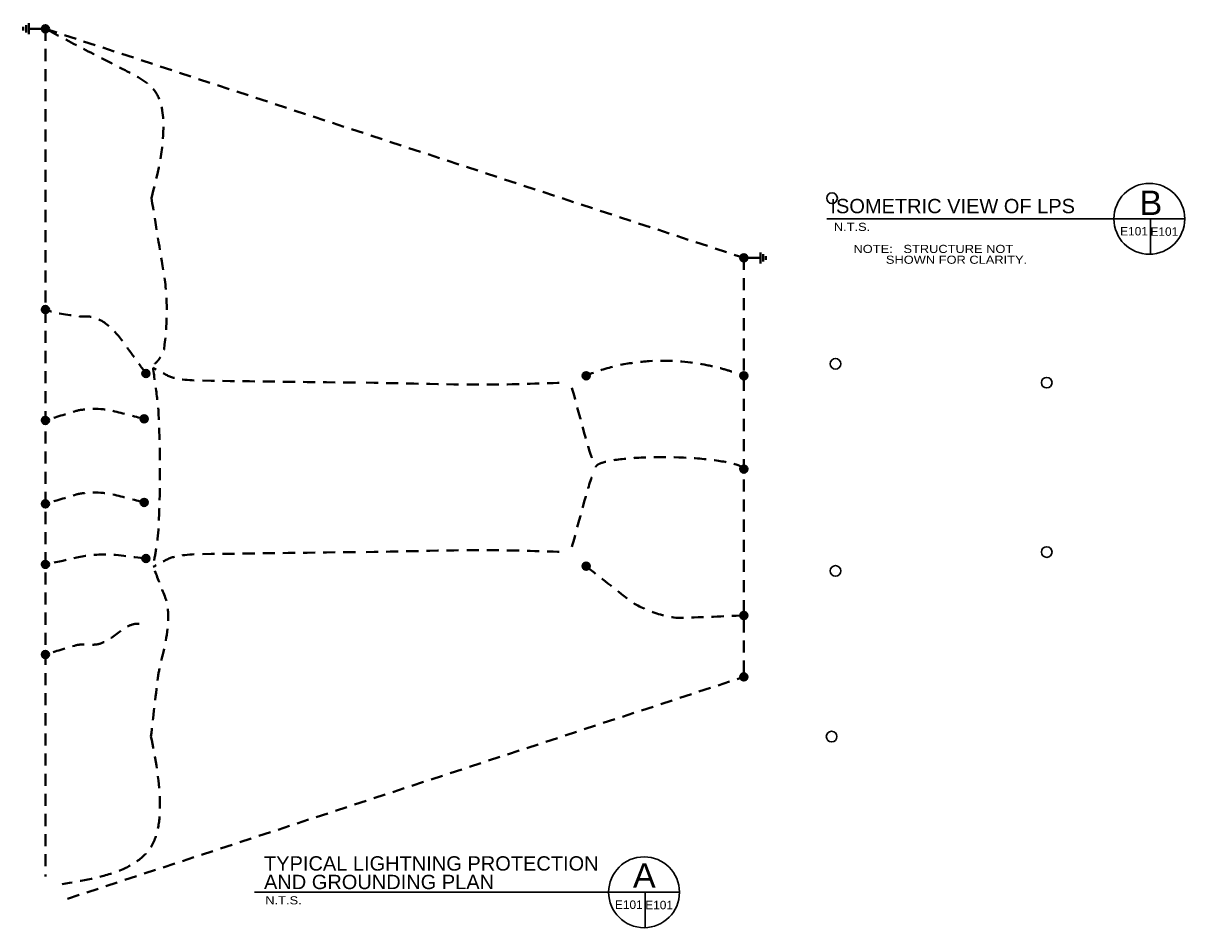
# Model space of a CAD drawing. Header units: inches. Extents: x -8534 to 5423, y -4988 to 1814.
# Tile 17 of 33: x -4259 to -2948, y -1510 to -489. Entities that reach past the tile are written whole.
import ezdxf
from ezdxf.enums import TextEntityAlignment as Align

# ---------------------------------------------------------------- set-up
doc = ezdxf.new("R2010")
doc.units = ezdxf.units.IN
doc.header["$LTSCALE"] = 200
doc.header["$MEASUREMENT"] = 0
doc.linetypes.add('DGN Style 2', pattern=[0.113678, 0.068207, -0.045471])
for name, color, linetype, lineweight in [('E-ANNO-TEXT', 7, 'Continuous', 0), ('E-GRND-CIRC', 4, 'Continuous', 40), ('Object', 7, 'Continuous', 30)]:
    doc.layers.add(name, color=color, linetype=linetype, lineweight=lineweight)
doc.styles.add("_1 4 1'-0", font='arial.ttf', dxfattribs={"height": 6})
doc.styles.add('Title Block - General', font='arial.ttf', dxfattribs={"height": 0.12})

# ---------------------------------------------------------------- blocks, each defined once
blk = doc.blocks.new('GROUND_16')
at = {"layer": 'E-GRND-CIRC', "linetype": 'Continuous'}
for p, q in [((0, 0), (0, -0.37525)), ((0.124875, -0.37525), (-0.125125, -0.37525)), ((0.083375, -0.437625), (-0.0835, -0.437625)), ((0.041625, -0.500125), (-0.04175, -0.500125))]:
    blk.add_line(p, q, dxfattribs=at)
blk = doc.blocks.new('E-101 LPS')
at = {"layer": 'E-ANNO-TEXT', "color": 2, "lineweight": 30}
for p, q in [((-3351.6, -709.4, 661.7), (-2947.6, -709.4, 661.7)), ((-2986.3, -709.4, 661.7), (-2986.3, -749.5, 661.7)), ((-3997.8, -1469.9, 100.6), (-3517.9, -1469.9, 100.6)), ((-3556.7, -1469.9, 100.6), (-3556.7, -1510, 100.6))]:
    blk.add_line(p, q, dxfattribs=at)
for centre in [(-2987.6, -709.4, 661.7), (-3558, -1469.9, 100.6)]:
    blk.add_circle(centre, 40, dxfattribs=at)
at = {"layer": 'E-ANNO-TEXT', "color": 7, "lineweight": 30, "style": 'Title Block - General'}
for s, p in [('B', (-2998.7, -677.5, 1351.7)), ('A', (-3570.6, -1437.1, 100.6))]:
    blk.add_text(s, height=27.6, dxfattribs=at).set_placement(p, align=Align.TOP_LEFT)
at = {"layer": 'E-ANNO-TEXT', "color": 7, "lineweight": 30, "char_height": 16.169, "attachment_point": 1, "style": 'Title Block - General'}
for s, insert, width, line_spacing_factor in [('ISOMETRIC VIEW OF LPS\\P', (-3347.6, -686.9, 661.7), 308.377, 0.6), ('\\PTYPICAL LIGHTNING PROTECTION AND GROUNDING PLAN', (-3987.1, -1408.3, 100.6), 405.473, 0.776524)]:
    blk.add_mtext(s, dxfattribs=dict(at, insert=insert, width=width, line_spacing_factor=line_spacing_factor))
at = {"layer": 'E-ANNO-TEXT', "color": 7, "linetype": 'Continuous', "char_height": 9.154, "attachment_point": 1, "line_spacing_factor": 0.8, "style": "_1 4 1'-0"}
for insert in [(-3343.8, -713.9, -766.3), (-3985.6, -1474.4, -1327.4)]:
    blk.add_mtext('\\H1x;\\W1.13383;N.T.S.', dxfattribs=dict(at, insert=insert))
at = {"layer": 'E-ANNO-TEXT', "color": 7, "lineweight": 30, "char_height": 9.6, "attachment_point": 1, "line_spacing_factor": 0.6, "style": 'Title Block - General'}
for insert in [(-3020.5, -718.6, 661.7), (-2986.3, -719, 661.7), (-3590.9, -1479.1, 100.6), (-3556.7, -1479.5, 100.6)]:
    blk.add_mtext('E101\\P', dxfattribs=dict(at, insert=insert))
at = {"layer": 'E-ANNO-TEXT', "color": 7, "linetype": 'Continuous', "insert": (-3321.6, -738.8, -766.3), "char_height": 9.154, "width": 257.091, "attachment_point": 1, "line_spacing_factor": 0.8, "style": "_1 4 1'-0"}
blk.add_mtext('\\pi-54.9245,l54.9245,tz;\\H1x;\\W1.13383;NOTE:   STRUCTURE NOT\\P^ISHOWN FOR CLARITY.', dxfattribs=at)

msp = doc.modelspace()

# ---------------------------------------------------------------- linework, layer by layer
at = {"layer": 'E-GRND-CIRC', "linetype": 'Continuous'}
for p, q in [((-4238, -495.2, 109.4), (-4233.5, -490.7, 109.4)), ((-4238, -494.8, 109.4), (-4233.8, -490.7, 109.4)), ((-4238, -494.5, 109.4), (-4234.2, -490.7, 109.4)), ((-4238, -494.1, 109.4), (-4234.6, -490.7, 109.4)), ((-4237.9, -495.5, 109.4), (-4233.2, -490.7, 109.4)), ((-4237.9, -495.8, 109.4), (-4232.9, -490.8, 109.4)), ((-4237.9, -493.6, 109.4), (-4235.1, -490.8, 109.4)), ((-4237.8, -496.1, 109.4), (-4232.6, -490.9, 109.4)), ((-4237.7, -496.3, 109.4), (-4232.4, -491, 109.4)), ((-4237.6, -493.1, 109.4), (-4235.6, -491, 109.4)), ((-4237.6, -496.6, 109.4), (-4232.1, -491.1, 109.4)), ((-4237.5, -496.8, 109.4), (-4231.9, -491.2, 109.4)), ((-4237.3, -497, 109.4), (-4231.7, -491.3, 109.4)), ((-4237.2, -497.2, 109.4), (-4231.5, -491.5, 109.4)), ((-4237, -497.4, 109.4), (-4231.3, -491.6, 109.4)), ((-4237, -492, 109.4), (-4236.6, -491.7, 109.4)), ((-4236.9, -497.6, 109.4), (-4231.1, -491.8, 109.4)), ((-4236.7, -497.8, 109.4), (-4230.9, -492, 109.4)), ((-4236.5, -497.9, 109.4), (-4230.7, -492.2, 109.4)), ((-4236.3, -498.1, 109.4), (-4230.6, -492.4, 109.4)), ((-4236.1, -498.2, 109.4), (-4230.4, -492.6, 109.4)), ((-4235.9, -498.4, 109.4), (-4230.3, -492.8, 109.4)), ((-4235.6, -498.5, 109.4), (-4230.2, -493, 109.4)), ((-4235.4, -498.6, 109.4), (-4230.1, -493.3, 109.4)), ((-4235.1, -498.7, 109.4), (-4230, -493.6, 109.4)), ((-4234.9, -498.8, 109.4), (-4229.9, -493.8, 109.4)), ((-4234.6, -498.8, 109.4), (-4229.9, -494.1, 109.4)), ((-4234.2, -498.9, 109.4), (-4229.8, -494.4, 109.4)), ((-4233.9, -498.9, 109.4), (-4229.8, -494.8, 109.4)), ((-4233.5, -498.8, 109.4), (-4229.8, -495.2, 109.4)), ((-4233.1, -498.8, 109.4), (-4229.9, -495.6, 109.4)), ((-4232.6, -498.7, 109.4), (-4230, -496.1, 109.4)), ((-4232, -498.4, 109.4), (-4230.3, -496.7, 109.4)), ((-3449.5, -754.2, 109.4), (-3444.7, -749.4, 109.4)), ((-3449.5, -753.9, 109.4), (-3445, -749.4, 109.4)), ((-3449.5, -753.5, 109.4), (-3445.4, -749.4, 109.4)), ((-3449.5, -753.2, 109.4), (-3445.7, -749.4, 109.4)), ((-3449.5, -752.8, 109.4), (-3446.1, -749.4, 109.4)), ((-3449.4, -754.5, 109.4), (-3444.4, -749.5, 109.4)), ((-3449.4, -752.3, 109.4), (-3446.6, -749.5, 109.4)), ((-3449.3, -754.8, 109.4), (-3444.1, -749.6, 109.4)), ((-3449.2, -755, 109.4), (-3443.9, -749.7, 109.4)), ((-3449.2, -751.8, 109.4), (-3447.1, -749.7, 109.4)), ((-3449.1, -755.3, 109.4), (-3443.6, -749.8, 109.4)), ((-3449, -755.5, 109.4), (-3443.4, -749.9, 109.4)), ((-3448.9, -755.7, 109.4), (-3443.2, -750, 109.4)), ((-3448.7, -755.9, 109.4), (-3443, -750.2, 109.4)), ((-3448.6, -756.1, 109.4), (-3442.8, -750.3, 109.4)), ((-3448.5, -750.7, 109.4), (-3448.2, -750.4, 109.4)), ((-3448.4, -756.3, 109.4), (-3442.6, -750.5, 109.4)), ((-3448.2, -756.5, 109.4), (-3442.4, -750.7, 109.4)), ((-3448, -756.6, 109.4), (-3442.3, -750.9, 109.4)), ((-3447.8, -756.8, 109.4), (-3442.1, -751.1, 109.4)), ((-3447.6, -756.9, 109.4), (-3442, -751.3, 109.4)), ((-3447.4, -757.1, 109.4), (-3441.8, -751.5, 109.4)), ((-3447.2, -757.2, 109.4), (-3441.7, -751.7, 109.4)), ((-3446.9, -757.3, 109.4), (-3441.6, -752, 109.4)), ((-3446.6, -757.4, 109.4), (-3441.5, -752.2, 109.4)), ((-3446.4, -757.5, 109.4), (-3441.4, -752.5, 109.4)), ((-3446.1, -757.5, 109.4), (-3441.4, -752.8, 109.4)), ((-3445.8, -757.5, 109.4), (-3441.3, -753.1, 109.4)), ((-3445.4, -757.6, 109.4), (-3441.3, -753.5, 109.4)), ((-3445, -757.5, 109.4), (-3441.4, -753.9, 109.4)), ((-3444.6, -757.5, 109.4), (-3441.4, -754.3, 109.4)), ((-3444.2, -757.4, 109.4), (-3441.5, -754.7, 109.4)), ((-3443.5, -757.1, 109.4), (-3441.8, -755.4, 109.4)), ((-4238, -812.3, 110), (-4233.5, -807.8, 110)), ((-4238, -812, 110), (-4233.8, -807.8, 110)), ((-4238, -811.6, 110), (-4234.2, -807.8, 110)), ((-4238, -811.2, 110), (-4234.6, -807.9, 110)), ((-4237.9, -812.9, 110), (-4232.9, -807.9, 110)), ((-4237.9, -812.6, 110), (-4233.2, -807.9, 110)), ((-4237.9, -810.8, 110), (-4235.1, -808, 110)), ((-4237.8, -813.2, 110), (-4232.6, -808, 110)), ((-4237.7, -813.5, 110), (-4232.4, -808.1, 110)), ((-4237.6, -813.7, 110), (-4232.1, -808.2, 110)), ((-4237.6, -810.2, 110), (-4235.6, -808.2, 110)), ((-4237.5, -813.9, 110), (-4231.9, -808.3, 110)), ((-4237.3, -814.2, 110), (-4231.7, -808.5, 110)), ((-4237.2, -814.4, 110), (-4231.5, -808.6, 110)), ((-4237, -814.6, 110), (-4231.3, -808.8, 110)), ((-4237, -809.2, 110), (-4236.6, -808.9, 110)), ((-4236.9, -814.7, 110), (-4231.1, -808.9, 110)), ((-4236.7, -814.9, 110), (-4230.9, -809.1, 110)), ((-4236.5, -815.1, 110), (-4230.7, -809.3, 110)), ((-4236.3, -815.2, 110), (-4230.6, -809.5, 110)), ((-4236.1, -815.4, 110), (-4230.4, -809.7, 110)), ((-4235.9, -815.5, 110), (-4230.3, -809.9, 110)), ((-4235.6, -815.6, 110), (-4230.2, -810.2, 110)), ((-4235.4, -815.7, 110), (-4230.1, -810.4, 110)), ((-4235.1, -815.8, 110), (-4230, -810.7, 110)), ((-4234.9, -815.9, 110), (-4229.9, -811, 110)), ((-4234.6, -816, 110), (-4229.9, -811.3, 110)), ((-4234.2, -816, 110), (-4229.8, -811.6, 110)), ((-4233.9, -816, 110), (-4229.8, -811.9, 110)), ((-4233.5, -816, 110), (-4229.8, -812.3, 110)), ((-4233.1, -815.9, 110), (-4229.9, -812.7, 110)), ((-4232.6, -815.8, 110), (-4230, -813.2, 110)), ((-4232, -815.5, 110), (-4230.3, -813.8, 110)), ((-4124.5, -884.2, 156), (-4120.3, -880, 156)), ((-4124.4, -884.5, 156), (-4119.9, -880, 156)), ((-4124.4, -883.8, 156), (-4120.6, -880, 156)), ((-4124.4, -884.8, 156), (-4119.6, -880.1, 156)), ((-4124.4, -883.4, 156), (-4121, -880.1, 156)), ((-4124.3, -885.1, 156), (-4119.3, -880.1, 156)), ((-4124.3, -883, 156), (-4121.5, -880.2, 156)), ((-4124.2, -885.4, 156), (-4119.1, -880.2, 156)), ((-4124.2, -885.7, 156), (-4118.8, -880.3, 156)), ((-4124.1, -882.4, 156), (-4122.1, -880.4, 156)), ((-4124, -885.9, 156), (-4118.6, -880.4, 156)), ((-4123.9, -886.1, 156), (-4118.3, -880.5, 156)), ((-4123.8, -886.4, 156), (-4118.1, -880.7, 156)), ((-4123.6, -886.6, 156), (-4117.9, -880.8, 156)), ((-4123.5, -886.8, 156), (-4117.7, -881, 156)), ((-4123.4, -881.4, 156), (-4123.1, -881.1, 156)), ((-4123.3, -886.9, 156), (-4117.5, -881.1, 156)), ((-4123.1, -887.1, 156), (-4117.3, -881.3, 156)), ((-4123, -887.3, 156), (-4117.2, -881.5, 156)), ((-4122.8, -887.4, 156), (-4117, -881.7, 156)), ((-4122.5, -887.6, 156), (-4116.9, -881.9, 156)), ((-4122.3, -887.7, 156), (-4116.8, -882.2, 156)), ((-4122.1, -887.8, 156), (-4116.6, -882.4, 156)), ((-4121.8, -887.9, 156), (-4116.5, -882.6, 156)), ((-4121.6, -888, 156), (-4116.4, -882.9, 156)), ((-4121.3, -888.1, 156), (-4116.4, -883.2, 156)), ((-4121, -888.2, 156), (-4116.3, -883.5, 156)), ((-4120.7, -888.2, 156), (-4116.3, -883.8, 156)), ((-4120.3, -888.2, 156), (-4116.3, -884.1, 156)), ((-4120, -888.2, 156), (-4116.3, -884.5, 156)), ((-4119.6, -888.1, 156), (-4116.3, -884.9, 156)), ((-4119.1, -888, 156), (-4116.5, -885.4, 156)), ((-4118.5, -887.7, 156), (-4116.7, -886, 156)), ((-3627.5, -886.7), (-3623.3, -882.5)), ((-3627.4, -886.3), (-3623.6, -882.5)), ((-3627.4, -887.4), (-3622.6, -882.6)), ((-3627.4, -887), (-3622.9, -882.6)), ((-3627.4, -885.9), (-3624, -882.6)), ((-3627.3, -887.6), (-3622.3, -882.7)), ((-3627.3, -885.5), (-3624.5, -882.7)), ((-3627.2, -887.9), (-3622.1, -882.7)), ((-3627.2, -888.2), (-3621.8, -882.8)), ((-3627.1, -884.9), (-3625.1, -882.9)), ((-3627, -888.4), (-3621.6, -882.9)), ((-3626.9, -888.7), (-3621.3, -883.1)), ((-3626.8, -888.9), (-3621.1, -883.2)), ((-3626.6, -889.1), (-3620.9, -883.3)), ((-3626.5, -889.3), (-3620.7, -883.5)), ((-3626.4, -883.9), (-3626.1, -883.6)), ((-3626.3, -889.5), (-3620.5, -883.7)), ((-3626.1, -889.6), (-3620.3, -883.9)), ((-3626, -889.8), (-3620.2, -884)), ((-3625.8, -890), (-3620, -884.2)), ((-3625.5, -890.1), (-3619.9, -884.5)), ((-3625.3, -890.2), (-3619.8, -884.7)), ((-3625.1, -890.4), (-3619.6, -884.9)), ((-3624.8, -890.5), (-3619.5, -885.2)), ((-3624.6, -890.5), (-3619.4, -885.4)), ((-3624.3, -890.6), (-3619.4, -885.7)), ((-3624, -890.7), (-3619.3, -886)), ((-3623.7, -890.7), (-3619.3, -886.3)), ((-3623.3, -890.7), (-3619.3, -886.6)), ((-3623, -890.7), (-3619.3, -887)), ((-3622.6, -890.7), (-3619.3, -887.4)), ((-3622.1, -890.5), (-3619.5, -887.9)), ((-3621.5, -890.3), (-3619.7, -888.5)), ((-3449.5, -886.7, 110), (-3445.4, -882.5, 110)), ((-3449.5, -886.4, 110), (-3445.7, -882.5, 110)), ((-3449.5, -887.4, 110), (-3444.7, -882.6, 110)), ((-3449.5, -887.1, 110), (-3445, -882.6, 110)), ((-3449.5, -886, 110), (-3446.1, -882.6, 110)), ((-3449.4, -887.7, 110), (-3444.4, -882.7, 110)), ((-3449.4, -885.5, 110), (-3446.6, -882.7, 110)), ((-3449.3, -887.9, 110), (-3444.1, -882.7, 110)), ((-3449.2, -888.2, 110), (-3443.9, -882.8, 110)), ((-3449.2, -884.9, 110), (-3447.1, -882.9, 110)), ((-3449.1, -888.4, 110), (-3443.6, -883, 110)), ((-3449, -888.7, 110), (-3443.4, -883.1, 110)), ((-3448.9, -888.9, 110), (-3443.2, -883.2, 110)), ((-3448.7, -889.1, 110), (-3443, -883.4, 110)), ((-3448.6, -889.3, 110), (-3442.8, -883.5, 110)), ((-3448.5, -883.9, 110), (-3448.2, -883.6, 110)), ((-3448.4, -889.5, 110), (-3442.6, -883.7, 110)), ((-3448.2, -889.6, 110), (-3442.4, -883.9, 110)), ((-3448, -889.8, 110), (-3442.3, -884, 110)), ((-3447.8, -890, 110), (-3442.1, -884.2, 110)), ((-3447.6, -890.1, 110), (-3442, -884.5, 110)), ((-3447.4, -890.2, 110), (-3441.8, -884.7, 110)), ((-3447.2, -890.4, 110), (-3441.7, -884.9, 110)), ((-3446.9, -890.5, 110), (-3441.6, -885.2, 110)), ((-3446.6, -890.6, 110), (-3441.5, -885.4, 110)), ((-3446.4, -890.6, 110), (-3441.4, -885.7, 110)), ((-3446.1, -890.7, 110), (-3441.4, -886, 110)), ((-3445.8, -890.7, 110), (-3441.3, -886.3, 110)), ((-3445.4, -890.7, 110), (-3441.3, -886.7, 110)), ((-3445, -890.7, 110), (-3441.4, -887, 110)), ((-3444.6, -890.7, 110), (-3441.4, -887.4, 110)), ((-3444.2, -890.5, 110), (-3441.5, -887.9, 110)), ((-3443.5, -890.3, 110), (-3441.8, -888.5, 110)), ((-4238, -937.4, 110), (-4233.5, -932.9, 110)), ((-4238, -937, 110), (-4233.8, -932.9, 110)), ((-4238, -936.7, 110), (-4234.2, -932.9, 110)), ((-4238, -936.3, 110), (-4234.6, -932.9, 110)), ((-4237.9, -937.7, 110), (-4233.2, -932.9, 110)), ((-4237.9, -938, 110), (-4232.9, -933, 110)), ((-4237.9, -935.8, 110), (-4235.1, -933, 110)), ((-4237.8, -938.2, 110), (-4232.6, -933.1, 110)), ((-4237.7, -938.5, 110), (-4232.4, -933.2, 110)), ((-4237.6, -935.3, 110), (-4235.6, -933.2, 110)), ((-4237.6, -938.8, 110), (-4232.1, -933.3, 110)), ((-4237.5, -939, 110), (-4231.9, -933.4, 110)), ((-4237.3, -939.2, 110), (-4231.7, -933.5, 110)), ((-4237.2, -939.4, 110), (-4231.5, -933.7, 110)), ((-4237, -939.6, 110), (-4231.3, -933.8, 110)), ((-4237, -934.2, 110), (-4236.6, -933.9, 110)), ((-4236.9, -939.8, 110), (-4231.1, -934, 110)), ((-4236.7, -940, 110), (-4230.9, -934.2, 110)), ((-4236.5, -940.1, 110), (-4230.7, -934.4, 110)), ((-4236.3, -940.3, 110), (-4230.6, -934.6, 110)), ((-4236.1, -940.4, 110), (-4230.4, -934.8, 110)), ((-4235.9, -940.6, 110), (-4230.3, -935, 110)), ((-4235.6, -940.7, 110), (-4230.2, -935.2, 110)), ((-4235.4, -940.8, 110), (-4230.1, -935.5, 110)), ((-4235.1, -940.9, 110), (-4230, -935.7, 110)), ((-4234.9, -941, 110), (-4229.9, -936, 110)), ((-4234.6, -941, 110), (-4229.9, -936.3, 110)), ((-4234.2, -941, 110), (-4229.8, -936.6, 110)), ((-4233.9, -941.1, 110), (-4229.8, -937, 110)), ((-4233.5, -941, 110), (-4229.8, -937.3, 110)), ((-4233.1, -941, 110), (-4229.9, -937.8, 110)), ((-4232.6, -940.9, 110), (-4230, -938.2, 110)), ((-4232, -940.6, 110), (-4230.3, -938.9, 110)), ((-4126.5, -935.3, 156), (-4122.3, -931.2, 156)), ((-4126.4, -936, 156), (-4121.6, -931.2, 156)), ((-4126.4, -935.7, 156), (-4121.9, -931.2, 156)), ((-4126.4, -935, 156), (-4122.6, -931.2, 156)), ((-4126.4, -934.6, 156), (-4123, -931.2, 156)), ((-4126.3, -936.3, 156), (-4121.3, -931.3, 156)), ((-4126.3, -934.1, 156), (-4123.5, -931.3, 156)), ((-4126.2, -936.5, 156), (-4121.1, -931.4, 156)), ((-4126.2, -936.8, 156), (-4120.8, -931.5, 156)), ((-4126.1, -933.5, 156), (-4124.1, -931.5, 156)), ((-4126, -937, 156), (-4120.6, -931.6, 156)), ((-4125.9, -937.3, 156), (-4120.3, -931.7, 156)), ((-4125.8, -937.5, 156), (-4120.1, -931.8, 156)), ((-4125.6, -937.7, 156), (-4119.9, -932, 156)), ((-4125.5, -937.9, 156), (-4119.7, -932.1, 156)), ((-4125.4, -932.5, 156), (-4125.1, -932.2, 156)), ((-4125.3, -938.1, 156), (-4119.5, -932.3, 156)), ((-4125.1, -938.3, 156), (-4119.3, -932.5, 156)), ((-4125, -938.4, 156), (-4119.2, -932.7, 156)), ((-4124.8, -938.6, 156), (-4119, -932.9, 156)), ((-4124.5, -938.7, 156), (-4118.9, -933.1, 156)), ((-4124.3, -938.9, 156), (-4118.8, -933.3, 156)), ((-4124.1, -939, 156), (-4118.6, -933.5, 156)), ((-4123.8, -939.1, 156), (-4118.5, -933.8, 156)), ((-4123.6, -939.2, 156), (-4118.4, -934, 156)), ((-4123.3, -939.2, 156), (-4118.4, -934.3, 156)), ((-4123, -939.3, 156), (-4118.3, -934.6, 156)), ((-4122.7, -939.3, 156), (-4118.3, -934.9, 156)), ((-4122.3, -939.4, 156), (-4118.3, -935.3, 156)), ((-4122, -939.3, 156), (-4118.3, -935.6, 156)), ((-4121.6, -939.3, 156), (-4118.3, -936.1, 156)), ((-4121.1, -939.1, 156), (-4118.5, -936.5, 156)), ((-4120.5, -938.9, 156), (-4118.7, -937.1, 156)), ((-3449.5, -992.7, 109.4), (-3444.7, -987.9, 109.4)), ((-3449.5, -992.4, 109.4), (-3445, -987.9, 109.4)), ((-3449.5, -992, 109.4), (-3445.4, -987.9, 109.4)), ((-3449.5, -991.7, 109.4), (-3445.7, -987.9, 109.4)), ((-3449.5, -991.3, 109.4), (-3446.1, -987.9, 109.4)), ((-3449.4, -993, 109.4), (-3444.4, -988, 109.4)), ((-3449.4, -990.8, 109.4), (-3446.6, -988, 109.4)), ((-3449.3, -993.2, 109.4), (-3444.1, -988.1, 109.4)), ((-3449.2, -993.5, 109.4), (-3443.9, -988.2, 109.4)), ((-3449.2, -990.2, 109.4), (-3447.1, -988.2, 109.4)), ((-3449.1, -993.7, 109.4), (-3443.6, -988.3, 109.4)), ((-3449, -994, 109.4), (-3443.4, -988.4, 109.4)), ((-3448.9, -994.2, 109.4), (-3443.2, -988.5, 109.4)), ((-3448.7, -994.4, 109.4), (-3443, -988.7, 109.4)), ((-3448.6, -994.6, 109.4), (-3442.8, -988.8, 109.4)), ((-3448.5, -989.2, 109.4), (-3448.2, -988.9, 109.4)), ((-3448.4, -994.8, 109.4), (-3442.6, -989, 109.4)), ((-3448.2, -995, 109.4), (-3442.4, -989.2, 109.4)), ((-3448, -995.1, 109.4), (-3442.3, -989.4, 109.4)), ((-3447.8, -995.3, 109.4), (-3442.1, -989.6, 109.4)), ((-3447.6, -995.4, 109.4), (-3442, -989.8, 109.4)), ((-3447.4, -995.6, 109.4), (-3441.8, -990, 109.4)), ((-3447.2, -995.7, 109.4), (-3441.7, -990.2, 109.4)), ((-3446.9, -995.8, 109.4), (-3441.6, -990.5, 109.4)), ((-3446.6, -995.9, 109.4), (-3441.5, -990.7, 109.4)), ((-3446.4, -995.9, 109.4), (-3441.4, -991, 109.4)), ((-3446.1, -996, 109.4), (-3441.4, -991.3, 109.4)), ((-3445.8, -996, 109.4), (-3441.3, -991.6, 109.4)), ((-3445.4, -996.1, 109.4), (-3441.3, -992, 109.4)), ((-3445, -996, 109.4), (-3441.4, -992.3, 109.4)), ((-3444.6, -996, 109.4), (-3441.4, -992.8, 109.4)), ((-3444.2, -995.8, 109.4), (-3441.5, -993.2, 109.4)), ((-3443.5, -995.6, 109.4), (-3441.8, -993.8, 109.4)), ((-4238, -1031.7, 110), (-4233.5, -1027.2, 110)), ((-4238, -1031.4, 110), (-4233.8, -1027.2, 110)), ((-4238, -1031, 110), (-4234.2, -1027.2, 110)), ((-4238, -1030.6, 110), (-4234.6, -1027.3, 110)), ((-4237.9, -1032.3, 110), (-4232.9, -1027.3, 110)), ((-4237.9, -1032, 110), (-4233.2, -1027.3, 110)), ((-4237.9, -1030.2, 110), (-4235.1, -1027.4, 110)), ((-4237.8, -1032.6, 110), (-4232.6, -1027.4, 110)), ((-4237.7, -1032.9, 110), (-4232.4, -1027.5, 110)), ((-4237.6, -1033.1, 110), (-4232.1, -1027.6, 110)), ((-4237.6, -1029.6, 110), (-4235.6, -1027.6, 110)), ((-4237.5, -1033.3, 110), (-4231.9, -1027.7, 110)), ((-4237.3, -1033.5, 110), (-4231.7, -1027.9, 110)), ((-4237.2, -1033.8, 110), (-4231.5, -1028, 110)), ((-4237, -1034, 110), (-4231.3, -1028.2, 110)), ((-4237, -1028.6, 110), (-4236.6, -1028.2, 110)), ((-4236.9, -1034.1, 110), (-4231.1, -1028.3, 110)), ((-4236.7, -1034.3, 110), (-4230.9, -1028.5, 110)), ((-4236.5, -1034.5, 110), (-4230.7, -1028.7, 110)), ((-4236.3, -1034.6, 110), (-4230.6, -1028.9, 110)), ((-4236.1, -1034.8, 110), (-4230.4, -1029.1, 110)), ((-4235.9, -1034.9, 110), (-4230.3, -1029.3, 110)), ((-4235.6, -1035, 110), (-4230.2, -1029.6, 110)), ((-4235.4, -1035.1, 110), (-4230.1, -1029.8, 110)), ((-4235.1, -1035.2, 110), (-4230, -1030.1, 110)), ((-4234.9, -1035.3, 110), (-4229.9, -1030.4, 110)), ((-4234.6, -1035.4, 110), (-4229.9, -1030.7, 110)), ((-4234.2, -1035.4, 110), (-4229.8, -1031, 110)), ((-4233.9, -1035.4, 110), (-4229.8, -1031.3, 110)), ((-4233.5, -1035.4, 110), (-4229.8, -1031.7, 110)), ((-4233.1, -1035.3, 110), (-4229.9, -1032.1, 110)), ((-4232.6, -1035.2, 110), (-4230, -1032.6, 110)), ((-4232, -1034.9, 110), (-4230.3, -1033.2, 110)), ((-4126.5, -1029.7, 156), (-4122.3, -1025.5, 156)), ((-4126.4, -1030, 156), (-4121.9, -1025.5, 156)), ((-4126.4, -1029.3, 156), (-4122.6, -1025.5, 156)), ((-4126.4, -1030.3, 156), (-4121.6, -1025.6, 156)), ((-4126.4, -1028.9, 156), (-4123, -1025.6, 156)), ((-4126.3, -1030.6, 156), (-4121.3, -1025.6, 156)), ((-4126.3, -1028.5, 156), (-4123.5, -1025.7, 156)), ((-4126.2, -1030.9, 156), (-4121.1, -1025.7, 156)), ((-4126.2, -1031.1, 156), (-4120.8, -1025.8, 156)), ((-4126.1, -1027.9, 156), (-4124.1, -1025.9, 156)), ((-4126, -1031.4, 156), (-4120.6, -1025.9, 156)), ((-4125.9, -1031.6, 156), (-4120.3, -1026, 156)), ((-4125.8, -1031.8, 156), (-4120.1, -1026.2, 156)), ((-4125.6, -1032.1, 156), (-4119.9, -1026.3, 156)), ((-4125.5, -1032.2, 156), (-4119.7, -1026.5, 156)), ((-4125.4, -1026.9, 156), (-4125.1, -1026.5, 156)), ((-4125.3, -1032.4, 156), (-4119.5, -1026.6, 156)), ((-4125.1, -1032.6, 156), (-4119.3, -1026.8, 156)), ((-4125, -1032.8, 156), (-4119.2, -1027, 156)), ((-4124.8, -1032.9, 156), (-4119, -1027.2, 156)), ((-4124.5, -1033.1, 156), (-4118.9, -1027.4, 156)), ((-4124.3, -1033.2, 156), (-4118.8, -1027.6, 156)), ((-4124.1, -1033.3, 156), (-4118.6, -1027.9, 156)), ((-4123.8, -1033.4, 156), (-4118.5, -1028.1, 156)), ((-4123.6, -1033.5, 156), (-4118.4, -1028.4, 156)), ((-4123.3, -1033.6, 156), (-4118.4, -1028.7, 156)), ((-4123, -1033.6, 156), (-4118.3, -1029, 156)), ((-4122.7, -1033.7, 156), (-4118.3, -1029.3, 156)), ((-4122.3, -1033.7, 156), (-4118.3, -1029.6, 156)), ((-4122, -1033.7, 156), (-4118.3, -1030, 156)), ((-4121.6, -1033.6, 156), (-4118.3, -1030.4, 156)), ((-4121.1, -1033.5, 156), (-4118.5, -1030.9, 156)), ((-4120.5, -1033.2, 156), (-4118.7, -1031.5, 156)), ((-4238, -1100, 110), (-4233.5, -1095.5, 110)), ((-4238, -1099.7, 110), (-4233.8, -1095.5, 110)), ((-4238, -1099.3, 110), (-4234.2, -1095.5, 110)), ((-4238, -1098.9, 110), (-4234.6, -1095.6, 110)), ((-4237.9, -1100.6, 110), (-4232.9, -1095.6, 110)), ((-4237.9, -1100.3, 110), (-4233.2, -1095.6, 110)), ((-4237.9, -1098.5, 110), (-4235.1, -1095.7, 110)), ((-4237.8, -1100.9, 110), (-4232.6, -1095.7, 110)), ((-4237.7, -1101.2, 110), (-4232.4, -1095.8, 110)), ((-4237.6, -1101.4, 110), (-4232.1, -1095.9, 110)), ((-4237.6, -1097.9, 110), (-4235.6, -1095.9, 110)), ((-4237.5, -1101.6, 110), (-4231.9, -1096, 110)), ((-4237.3, -1101.9, 110), (-4231.7, -1096.2, 110)), ((-4237.2, -1102.1, 110), (-4231.5, -1096.3, 110)), ((-4237, -1102.3, 110), (-4231.3, -1096.5, 110)), ((-4237, -1096.9, 110), (-4236.6, -1096.6, 110)), ((-4236.9, -1102.4, 110), (-4231.1, -1096.7, 110)), ((-4236.7, -1102.6, 110), (-4230.9, -1096.8, 110)), ((-4236.5, -1102.8, 110), (-4230.7, -1097, 110)), ((-4236.3, -1102.9, 110), (-4230.6, -1097.2, 110)), ((-4236.1, -1103.1, 110), (-4230.4, -1097.4, 110)), ((-4235.9, -1103.2, 110), (-4230.3, -1097.7, 110)), ((-4235.6, -1103.3, 110), (-4230.2, -1097.9, 110)), ((-4235.4, -1103.4, 110), (-4230.1, -1098.1, 110)), ((-4235.1, -1103.5, 110), (-4230, -1098.4, 110)), ((-4234.9, -1103.6, 110), (-4229.9, -1098.7, 110)), ((-4234.6, -1103.7, 110), (-4229.9, -1099, 110)), ((-4234.2, -1103.7, 110), (-4229.8, -1099.3, 110)), ((-4233.9, -1103.7, 110), (-4229.8, -1099.6, 110)), ((-4233.5, -1103.7, 110), (-4229.8, -1100, 110)), ((-4233.1, -1103.6, 110), (-4229.9, -1100.4, 110)), ((-4232.6, -1103.5, 110), (-4230, -1100.9, 110)), ((-4232, -1103.2, 110), (-4230.3, -1101.5, 110)), ((-4124.5, -1093.1, 156), (-4120.3, -1088.9, 156)), ((-4124.4, -1093.8, 156), (-4119.6, -1089, 156)), ((-4124.4, -1093.5, 156), (-4119.9, -1089, 156)), ((-4124.4, -1092.8, 156), (-4120.6, -1089, 156)), ((-4124.4, -1092.4, 156), (-4121, -1089, 156)), ((-4124.3, -1094.1, 156), (-4119.3, -1089.1, 156)), ((-4124.3, -1091.9, 156), (-4121.5, -1089.1, 156)), ((-4124.2, -1094.6, 156), (-4118.8, -1089.2, 156)), ((-4124.2, -1094.3, 156), (-4119.1, -1089.2, 156)), ((-4124.1, -1091.3, 156), (-4122.1, -1089.3, 156)), ((-4124, -1094.8, 156), (-4118.6, -1089.4, 156)), ((-4123.9, -1095.1, 156), (-4118.3, -1089.5, 156)), ((-4123.8, -1095.3, 156), (-4118.1, -1089.6, 156)), ((-4123.6, -1095.5, 156), (-4117.9, -1089.8, 156)), ((-4123.5, -1095.7, 156), (-4117.7, -1089.9, 156)), ((-4123.4, -1090.3, 156), (-4123.1, -1090, 156)), ((-4123.3, -1095.9, 156), (-4117.5, -1090.1, 156)), ((-4123.1, -1096.1, 156), (-4117.3, -1090.3, 156)), ((-4123, -1096.2, 156), (-4117.2, -1090.4, 156)), ((-4122.8, -1096.4, 156), (-4117, -1090.6, 156)), ((-4122.5, -1096.5, 156), (-4116.9, -1090.9, 156)), ((-4122.3, -1096.6, 156), (-4116.8, -1091.1, 156)), ((-4122.1, -1096.8, 156), (-4116.6, -1091.3, 156)), ((-4121.8, -1096.9, 156), (-4116.5, -1091.6, 156)), ((-4121.6, -1097, 156), (-4116.4, -1091.8, 156)), ((-4121.3, -1097, 156), (-4116.4, -1092.1, 156)), ((-4121, -1097.1, 156), (-4116.3, -1092.4, 156)), ((-4120.7, -1097.1, 156), (-4116.3, -1092.7, 156)), ((-4120.3, -1097.1, 156), (-4116.3, -1093.1, 156)), ((-4120, -1097.1, 156), (-4116.3, -1093.4, 156)), ((-4119.6, -1097.1, 156), (-4116.3, -1093.8, 156)), ((-4119.1, -1096.9, 156), (-4116.5, -1094.3, 156)), ((-4118.5, -1096.7, 156), (-4116.7, -1094.9, 156)), ((-3627.5, -1101.8), (-3623.3, -1097.6)), ((-3627.4, -1102.5), (-3622.6, -1097.7)), ((-3627.4, -1102.2), (-3622.9, -1097.7)), ((-3627.4, -1101.5), (-3623.6, -1097.7)), ((-3627.4, -1101.1), (-3624, -1097.7)), ((-3627.3, -1102.8), (-3622.3, -1097.8)), ((-3627.3, -1100.6), (-3624.5, -1097.8)), ((-3627.2, -1103.3), (-3621.8, -1097.9)), ((-3627.2, -1103), (-3622.1, -1097.9)), ((-3627.1, -1100), (-3625.1, -1098)), ((-3627, -1103.5), (-3621.6, -1098.1)), ((-3626.9, -1103.8), (-3621.3, -1098.2)), ((-3626.8, -1104), (-3621.1, -1098.3)), ((-3626.6, -1104.2), (-3620.9, -1098.5)), ((-3626.5, -1104.4), (-3620.7, -1098.6)), ((-3626.4, -1099), (-3626.1, -1098.7)), ((-3626.3, -1104.6), (-3620.5, -1098.8)), ((-3626.1, -1104.7), (-3620.3, -1099)), ((-3626, -1104.9), (-3620.2, -1099.1)), ((-3625.8, -1105.1), (-3620, -1099.3)), ((-3625.5, -1105.2), (-3619.9, -1099.6)), ((-3625.3, -1105.3), (-3619.8, -1099.8)), ((-3625.1, -1105.5), (-3619.6, -1100)), ((-3624.8, -1105.6), (-3619.5, -1100.3)), ((-3624.6, -1105.7), (-3619.4, -1100.5)), ((-3624.3, -1105.7), (-3619.4, -1100.8)), ((-3624, -1105.8), (-3619.3, -1101.1)), ((-3623.7, -1105.8), (-3619.3, -1101.4)), ((-3623.3, -1105.8), (-3619.3, -1101.8)), ((-3623, -1105.8), (-3619.3, -1102.1)), ((-3622.6, -1105.8), (-3619.3, -1102.5)), ((-3622.1, -1105.6), (-3619.5, -1103)), ((-3621.5, -1105.4), (-3619.7, -1103.6)), ((-3449.5, -1157.7, 110), (-3445, -1153.2, 110)), ((-3449.5, -1157.4, 110), (-3445.4, -1153.2, 110)), ((-3449.5, -1157, 110), (-3445.7, -1153.2, 110)), ((-3449.5, -1158, 110), (-3444.7, -1153.3, 110)), ((-3449.5, -1156.6, 110), (-3446.1, -1153.3, 110)), ((-3449.4, -1158.3, 110), (-3444.4, -1153.3, 110)), ((-3449.4, -1156.1, 110), (-3446.6, -1153.4, 110)), ((-3449.3, -1158.6, 110), (-3444.1, -1153.4, 110)), ((-3449.2, -1158.8, 110), (-3443.9, -1153.5, 110)), ((-3449.2, -1155.6, 110), (-3447.1, -1153.6, 110)), ((-3449.1, -1159.1, 110), (-3443.6, -1153.6, 110)), ((-3449, -1159.3, 110), (-3443.4, -1153.7, 110)), ((-3448.9, -1159.5, 110), (-3443.2, -1153.9, 110)), ((-3448.7, -1159.7, 110), (-3443, -1154, 110)), ((-3448.6, -1159.9, 110), (-3442.8, -1154.2, 110)), ((-3448.5, -1154.6, 110), (-3448.2, -1154.2, 110)), ((-3448.4, -1160.1, 110), (-3442.6, -1154.3, 110)), ((-3448.2, -1160.3, 110), (-3442.4, -1154.5, 110)), ((-3448, -1160.5, 110), (-3442.3, -1154.7, 110)), ((-3447.8, -1160.6, 110), (-3442.1, -1154.9, 110)), ((-3447.6, -1160.8, 110), (-3442, -1155.1, 110)), ((-3447.4, -1160.9, 110), (-3441.8, -1155.3, 110)), ((-3447.2, -1161, 110), (-3441.7, -1155.6, 110)), ((-3446.9, -1161.1, 110), (-3441.6, -1155.8, 110)), ((-3446.6, -1161.2, 110), (-3441.5, -1156.1, 110)), ((-3446.4, -1161.3, 110), (-3441.4, -1156.4, 110)), ((-3446.1, -1161.3, 110), (-3441.4, -1156.7, 110)), ((-3445.8, -1161.4, 110), (-3441.3, -1157, 110)), ((-3445.4, -1161.4, 110), (-3441.3, -1157.3, 110)), ((-3445, -1161.4, 110), (-3441.4, -1157.7, 110)), ((-3444.6, -1161.3, 110), (-3441.4, -1158.1, 110)), ((-3444.2, -1161.2, 110), (-3441.5, -1158.6, 110)), ((-3443.5, -1160.9, 110), (-3441.8, -1159.2, 110)), ((-4238, -1201.8, 110), (-4233.5, -1197.3, 110)), ((-4238, -1201.5, 110), (-4233.8, -1197.3, 110)), ((-4238, -1201.1, 110), (-4234.2, -1197.3, 110)), ((-4238, -1200.7, 110), (-4234.6, -1197.4, 110)), ((-4237.9, -1202.4, 110), (-4232.9, -1197.4, 110)), ((-4237.9, -1202.1, 110), (-4233.2, -1197.4, 110)), ((-4237.9, -1200.3, 110), (-4235.1, -1197.5, 110)), ((-4237.8, -1202.7, 110), (-4232.6, -1197.5, 110)), ((-4237.7, -1203, 110), (-4232.4, -1197.6, 110)), ((-4237.6, -1203.2, 110), (-4232.1, -1197.7, 110)), ((-4237.6, -1199.7, 110), (-4235.6, -1197.7, 110)), ((-4237.5, -1203.4, 110), (-4231.9, -1197.9, 110)), ((-4237.3, -1203.7, 110), (-4231.7, -1198, 110)), ((-4237.2, -1203.9, 110), (-4231.5, -1198.1, 110)), ((-4237, -1204.1, 110), (-4231.3, -1198.3, 110)), ((-4237, -1198.7, 110), (-4236.6, -1198.4, 110)), ((-4236.9, -1204.3, 110), (-4231.1, -1198.5, 110)), ((-4236.7, -1204.4, 110), (-4230.9, -1198.6, 110)), ((-4236.5, -1204.6, 110), (-4230.7, -1198.8, 110)), ((-4236.3, -1204.7, 110), (-4230.6, -1199, 110)), ((-4236.1, -1204.9, 110), (-4230.4, -1199.2, 110)), ((-4235.9, -1205, 110), (-4230.3, -1199.5, 110)), ((-4235.6, -1205.1, 110), (-4230.2, -1199.7, 110)), ((-4235.4, -1205.2, 110), (-4230.1, -1199.9, 110)), ((-4235.1, -1205.3, 110), (-4230, -1200.2, 110)), ((-4234.9, -1205.4, 110), (-4229.9, -1200.5, 110)), ((-4234.6, -1205.5, 110), (-4229.9, -1200.8, 110)), ((-4234.2, -1205.5, 110), (-4229.8, -1201.1, 110)), ((-4233.9, -1205.5, 110), (-4229.8, -1201.4, 110)), ((-4233.5, -1205.5, 110), (-4229.8, -1201.8, 110)), ((-4233.1, -1205.4, 110), (-4229.9, -1202.2, 110)), ((-4232.6, -1205.3, 110), (-4230, -1202.7, 110)), ((-4232, -1205.1, 110), (-4230.3, -1203.3, 110)), ((-3449.5, -1227.4, 109.4), (-3444.7, -1222.6, 109.4)), ((-3449.5, -1227.1, 109.4), (-3445, -1222.6, 109.4)), ((-3449.5, -1226.8, 109.4), (-3445.4, -1222.6, 109.4)), ((-3449.5, -1226.4, 109.4), (-3445.7, -1222.6, 109.4)), ((-3449.5, -1226, 109.4), (-3446.1, -1222.6, 109.4)), ((-3449.4, -1227.7, 109.4), (-3444.4, -1222.7, 109.4)), ((-3449.4, -1225.5, 109.4), (-3446.6, -1222.7, 109.4)), ((-3449.3, -1228, 109.4), (-3444.1, -1222.8, 109.4)), ((-3449.2, -1228.2, 109.4), (-3443.9, -1222.9, 109.4)), ((-3449.2, -1225, 109.4), (-3447.1, -1223, 109.4)), ((-3449.1, -1228.5, 109.4), (-3443.6, -1223, 109.4)), ((-3449, -1228.7, 109.4), (-3443.4, -1223.1, 109.4)), ((-3448.9, -1228.9, 109.4), (-3443.2, -1223.2, 109.4)), ((-3448.7, -1229.1, 109.4), (-3443, -1223.4, 109.4)), ((-3448.6, -1229.3, 109.4), (-3442.8, -1223.6, 109.4)), ((-3448.5, -1224, 109.4), (-3448.2, -1223.6, 109.4)), ((-3448.4, -1229.5, 109.4), (-3442.6, -1223.7, 109.4)), ((-3448.2, -1229.7, 109.4), (-3442.4, -1223.9, 109.4)), ((-3448, -1229.9, 109.4), (-3442.3, -1224.1, 109.4)), ((-3447.8, -1230, 109.4), (-3442.1, -1224.3, 109.4)), ((-3447.6, -1230.1, 109.4), (-3442, -1224.5, 109.4)), ((-3447.4, -1230.3, 109.4), (-3441.8, -1224.7, 109.4)), ((-3447.2, -1230.4, 109.4), (-3441.7, -1225, 109.4)), ((-3446.9, -1230.5, 109.4), (-3441.6, -1225.2, 109.4)), ((-3446.6, -1230.6, 109.4), (-3441.5, -1225.5, 109.4)), ((-3446.4, -1230.7, 109.4), (-3441.4, -1225.7, 109.4)), ((-3446.1, -1230.7, 109.4), (-3441.4, -1226, 109.4)), ((-3445.8, -1230.8, 109.4), (-3441.3, -1226.4, 109.4)), ((-3445.4, -1230.8, 109.4), (-3441.3, -1226.7, 109.4)), ((-3445, -1230.8, 109.4), (-3441.4, -1227.1, 109.4)), ((-3444.6, -1230.7, 109.4), (-3441.4, -1227.5, 109.4)), ((-3444.2, -1230.6, 109.4), (-3441.5, -1228, 109.4)), ((-3443.5, -1230.3, 109.4), (-3441.8, -1228.6, 109.4))]:
    msp.add_line(p, q, dxfattribs=at)
at = {"layer": 'E-GRND-CIRC', "linetype": 'DGN Style 2'}
for p, q in [((-4233.9, -494.8, 110), (-3445.4, -753.5, 110)), ((-4233.9, -494.8, 110), (-4233.9, -1452.2, 110)), ((-3445.4, -753.5, 110), (-3445.4, -1226.7, 110)), ((-4208.9, -1477.2, 110), (-3445.4, -1226.7, 110))]:
    msp.add_line(p, q, dxfattribs=at)
at = {"layer": 'E-GRND-CIRC', "linetype": 'Continuous'}
for centre in [(-4233.9, -494.8, 109.4), (-3445.4, -753.5, 109.4), (-4233.9, -811.9, 110), (-4120.4, -884.1, 156), (-3623.4, -886.6), (-3445.4, -886.6, 110), (-4233.9, -937, 110), (-4122.4, -935.3, 156), (-3445.4, -992, 109.4), (-4233.9, -1031.3, 110), (-4122.4, -1029.6, 156), (-4233.9, -1099.6, 110), (-4120.4, -1093, 156), (-3623.4, -1101.7), (-3445.4, -1157.3, 110), (-4233.9, -1201.4, 110), (-3445.4, -1226.7, 109.4)]:
    msp.add_circle(centre, 4.1, dxfattribs=at)
at = {"layer": 'E-GRND-CIRC', "linetype": 'DGN Style 2', "extrusion": (-0.283988, -0.241441, 0.927932)}
msp.add_ellipse((-3528.9, -991.4, 84), major_axis=(83.7, -1.3, 25.3), ratio=0.1513, start_param=0, end_param=3.141593, dxfattribs=at)
at = {"layer": 'E-GRND-CIRC', "linetype": 'DGN Style 2'}
for points in [[(-4114.2, -686.1, 67.5), (-4100.7, -605.2, 67.5), (-4109.2, -566.7, 67.5), (-4144, -541.6, 67.5), (-4233.9, -494.8, 110)], [(-4114.7, -1294.1, 67.5), (-4104.9, -1360.8, 67.5), (-4110.7, -1410.9, 67.5), (-4215, -1460.8, 110)]]:
    msp.add_spline(points, degree=3, dxfattribs=at)
for points, knots in [([(-4114.2, -686.1, 67.5), (-4109.4, -715.2, 73.3), (-4104.6, -744.3, 81.9), (-4099.9, -773.4, 84.8), (-4095.5, -800.3, 87.4), (-4096.3, -829, 84.8), (-4099.9, -856.6, 84.8), (-4100.5, -861.9, 84.8), (-4107.4, -870.2, 82.2), (-4107.6, -870.4, 84.8), (-4108.5, -871.3, 96.7), (-4109.4, -872.2, 132.3), (-4110.4, -873.1, 156)], [0, 0, 0, 0, 0.345955, 0.345955, 0.345955, 0.665513, 0.665513, 0.665513, 0.726285, 0.726285, 0.726285, 1, 1, 1, 1]), ([(-4120.4, -884.1, 156), (-4125.7, -876.7, 156), (-4131.1, -869.2, 156), (-4136.5, -861.8, 156), (-4148.7, -844.8, 156), (-4160.1, -827.2, 140.6), (-4178.5, -820.9, 132.8), (-4184.3, -819, 130.4), (-4190.7, -820.2, 128), (-4196.7, -819.4, 125.6), (-4209.3, -817.7, 120.6), (-4222.6, -816.2, 115.1), (-4233.9, -811.9, 110)], [0, 0, 0, 0, 0.18189, 0.18189, 0.18189, 0.598694, 0.598694, 0.598694, 0.728962, 0.728962, 0.728962, 1, 1, 1, 1]), ([(-3883.9, -894.4, 144), (-3941.9, -893.7, 144), (-3999.8, -892.9, 144), (-4057.8, -892.1, 144), (-4071.2, -892, 144), (-4087.9, -890.8, 140.1), (-4097.5, -885.6, 144), (-4102.5, -883, 146), (-4107.4, -880.3, 152), (-4112.4, -877.6, 156)], [0, 0, 0, 0, 0.740747, 0.740747, 0.740747, 0.911795, 0.911795, 0.911795, 1, 1, 1, 1]), ([(-4112.4, -877.6, 156), (-4110.8, -889, 156), (-4109.3, -900.3, 156), (-4107.8, -911.7, 156), (-4105.8, -926.5, 156), (-4105.6, -941.5, 156), (-4105.1, -956.5, 156), (-4104.4, -981.3, 156), (-4104.4, -1006.1, 156), (-4105.1, -1031, 156), (-4105.6, -1048.6, 156), (-4106.1, -1066.3, 156), (-4109.1, -1083.7, 156), (-4110.2, -1090, 156), (-4111.3, -1096.3, 156), (-4112.4, -1102.5, 156)], [0, 0, 0, 0, 0.152173, 0.152173, 0.152173, 0.351004, 0.351004, 0.351004, 0.680996, 0.680996, 0.680996, 0.915352, 0.915352, 0.915352, 1, 1, 1, 1]), ([(-3871.9, -894.4, 144), (-3823.8, -895.1, 144), (-3775.7, -896.8, 144), (-3727.7, -896.6, 144), (-3700.2, -896.4, 144), (-3672.8, -895.1, 144), (-3645.4, -894.4, 144)], [0, 0, 0, 0, 0.636417, 0.636417, 0.636417, 1, 1, 1, 1]), ([(-3639.4, -900.4, 144), (-3632.2, -925.9, 144), (-3624.9, -955.7, 134.4), (-3617.9, -977, 144), (-3616.9, -979.9, 145.3), (-3616, -981.7, 149.3), (-3615, -984.1, 152)], [0, 0, 0, 0, 0.877808, 0.877808, 0.877808, 1, 1, 1, 1]), ([(-4122.4, -935.3, 156), (-4134.1, -932.3, 156), (-4145.8, -929.3, 156), (-4157.6, -926.3, 156), (-4171, -922.9, 156), (-4190.8, -923.8, 161.4), (-4199, -926.3, 156), (-4210.6, -929.9, 148.3), (-4222.3, -933.4, 125.3), (-4233.9, -937, 110)], [0, 0, 0, 0, 0.266193, 0.266193, 0.266193, 0.569616, 0.569616, 0.569616, 1, 1, 1, 1]), ([(-3639.4, -1079.7, 144), (-3632.2, -1054.2, 144), (-3624.9, -1024.4, 134.4), (-3617.9, -1003.2, 144), (-3616.9, -1000.2, 145.3), (-3616, -998.4, 149.3), (-3615, -996.1, 152)], [0, 0, 0, 0, 0.877808, 0.877808, 0.877808, 1, 1, 1, 1]), ([(-4122.4, -1029.6, 156), (-4134.1, -1026.6, 156), (-4145.8, -1023.7, 156), (-4157.6, -1020.7, 156), (-4171, -1017.3, 156), (-4190.8, -1018.2, 161.4), (-4199, -1020.7, 156), (-4210.6, -1024.2, 148.3), (-4222.3, -1027.8, 125.3), (-4233.9, -1031.3, 110)], [0, 0, 0, 0, 0.266193, 0.266193, 0.266193, 0.569616, 0.569616, 0.569616, 1, 1, 1, 1]), ([(-4120.4, -1093, 156), (-4136.6, -1091.5, 156), (-4154.4, -1088, 160.7), (-4169.2, -1088.4, 156), (-4193.3, -1088.9, 148.3), (-4212.3, -1095.9, 125.3), (-4233.9, -1099.6, 110)], [0, 0, 0, 0, 0.379347, 0.379347, 0.379347, 1, 1, 1, 1]), ([(-3883.9, -1085.7, 144), (-3941.9, -1086.5, 144), (-3999.8, -1087.3, 144), (-4057.8, -1088, 144), (-4071.2, -1088.2, 144), (-4087.9, -1089.3, 140.1), (-4097.5, -1094.5, 144), (-4102.5, -1097.2, 146), (-4107.4, -1099.9, 152), (-4112.4, -1102.5, 156)], [0, 0, 0, 0, 0.740747, 0.740747, 0.740747, 0.911795, 0.911795, 0.911795, 1, 1, 1, 1]), ([(-3871.9, -1085.7, 144), (-3823.8, -1085, 144), (-3775.7, -1083.3, 144), (-3727.7, -1083.6, 144), (-3700.2, -1083.7, 144), (-3672.8, -1085, 144), (-3645.4, -1085.7, 144)], [0, 0, 0, 0, 0.636417, 0.636417, 0.636417, 1, 1, 1, 1]), ([(-4110.4, -1107, 156), (-4106.6, -1116.5, 156), (-4102.9, -1126, 156), (-4099.1, -1135.5, 156), (-4087.8, -1164.3, 156), (-4104.9, -1209.6, 168.4), (-4107, -1228, 156), (-4109.6, -1250, 141.3), (-4112.1, -1272.1, 97), (-4114.7, -1294.1, 67.5)], [0, 0, 0, 0, 0.130981, 0.130981, 0.130981, 0.527387, 0.527387, 0.527387, 1, 1, 1, 1]), ([(-3623.4, -1101.7), (-3607, -1114.6, 26.7), (-3590.6, -1127.5, 53.4), (-3574.2, -1140.4, 80.1), (-3563.9, -1148.5, 96.9), (-3534.6, -1160.9, 84.1), (-3514.2, -1160.1, 90), (-3491.3, -1159.2, 96.7), (-3468.3, -1158.2, 103.3), (-3445.4, -1157.3, 110)], [0, 0, 0, 0, 0.428273, 0.428273, 0.428273, 0.697935, 0.697935, 0.697935, 1, 1, 1, 1]), ([(-4128.1, -1166.8, 110), (-4143.4, -1164.2, 107.6), (-4159.2, -1188.5, 160.7), (-4177.4, -1190.2, 161.4), (-4182.8, -1190.7, 161.6), (-4194.6, -1189.5, 161.8), (-4199, -1190.8, 156), (-4210.6, -1194.3, 140.7), (-4222.3, -1197.9, 125.3), (-4233.9, -1201.4, 110)], [0, 0, 0, 0, 0.480681, 0.480681, 0.480681, 0.623541, 0.623541, 0.623541, 1, 1, 1, 1])]:
    msp.add_open_spline(points, degree=3, knots=knots, dxfattribs=at)
msp.add_open_spline([(-3627.9, -888.3, 0.5), (-3534.7, -847.3, 8.6), (-3446.2, -886.6, 110), (-3446.2, -886.6, 110)], degree=3, dxfattribs=at)
at = {"layer": 'Object', "color": 4, "linetype": 'Continuous', "lineweight": 30, "extrusion": (0, 0, -1)}
for centre in [(3345.8, -686.1, -67.5), (3341.9, -873.1, -157.3), (3103.4, -894.4, -144)]:
    msp.add_circle(centre, 6, dxfattribs=at)
at = {"layer": 'Object', "color": 4, "linetype": 'Continuous', "lineweight": 30}
for centre in [(-3103.4, -1085.7, 144), (-3341.9, -1107, 157.3), (-3346.3, -1294.1, 67.5)]:
    msp.add_circle(centre, 6, dxfattribs=at)

# ---------------------------------------------------------------- block references
at = {"color": 7, "linetype": 'Continuous', "lineweight": 0}
msp.add_blockref('E-101 LPS', (0, 0), dxfattribs=at)
at = {"layer": 'E-GRND-CIRC', "linetype": 'Continuous', "xscale": 50, "yscale": 50, "zscale": 50}
for p, rotation in [((-4233.9, -494.8, 110), 270), ((-3445.4, -753.5, 110), 90)]:
    msp.add_blockref('GROUND_16', p, dxfattribs=dict(at, rotation=rotation))

doc.saveas('drawing.dxf')
